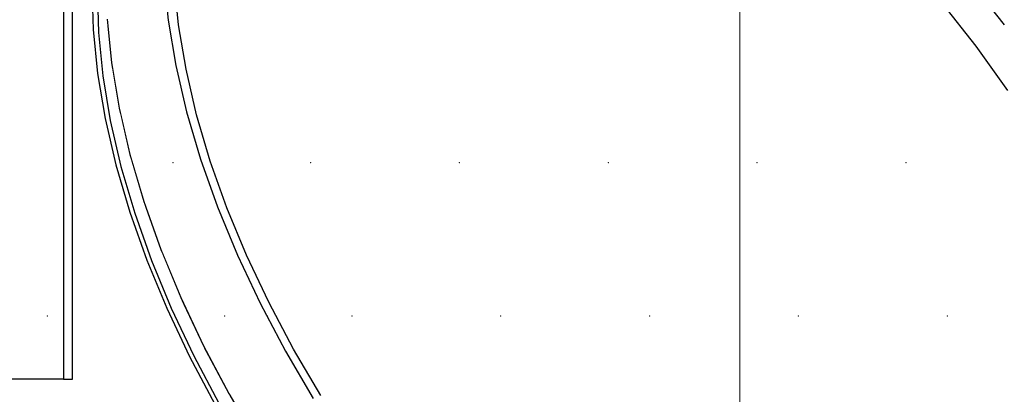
# Model space of a CAD drawing. Header units: millimetres. Extents: x 1798021 to 1815325, y -2500 to 6534.
# Tile 72 of 98: x 1809396 to 1809535, y 5250 to 5303. Entities that reach past the tile are written whole.
import ezdxf

# ---------------------------------------------------------------- set-up
doc = ezdxf.new("R2010")
doc.units = ezdxf.units.MM
doc.header["$MEASUREMENT"] = 0
doc.linetypes.add('Wipeout_Contour', pattern=[1000, 0, -1000])
for name, color, linetype in [('2 - ČÁRA HLAVNÍ.2D', 7, 'Continuous'), ('3 - SVĚTLA.3D', 7, 'Continuous'), ('4 - PRVKY ZÁMEČNICKÉ.3D', 7, 'Continuous'), ('4 - STŘEŠNÍ KRYTINA.3D', 7, 'Continuous'), ('Nové_4 - ZDIVO - STĚNY NENOSNÉ.3D', 7, 'Continuous'), ('Nové_Výplně - Povrchové', 7, 'Continuous'), ('Výplně - Povrchové', 7, 'Continuous')]:
    doc.layers.add(name, color=color, linetype=linetype)

# ---------------------------------------------------------------- blocks, each defined once
blk = doc.blocks.new('Řez_7', base_point=(1118812.4, 0))
at = {"color": 254, "linetype": 'Wipeout_Contour', "lineweight": 0, "ltscale": 7229953.461336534}
blk.add_wipeout([(1803497.14, 5177.86), (1803497.08, 5177.77), (1811462.68, 5874.67), (1811462.64, 5874.75)], dxfattribs=at).dxf.layer = 'Výplně - Povrchové'
blk = doc.blocks.new('Řez_20', base_point=(1118812.4, 0))
at = {"color": 254, "linetype": 'Wipeout_Contour', "lineweight": 0, "ltscale": 412533108.0059386}
blk.add_wipeout([(1800920.22, 500), (1804497.49, 500), (1804497.49, 2600), (1805397.49, 2600), (1805397.49, 500), (1806676.49, 500), (1806676.49, 502.46), (1806976.49, 502.46), (1806976.49, 500), (1809927.49, 500), (1809927.49, 2600), (1810827.49, 2600), (1810827.49, 500), (1812755.49, 500), (1812755.49, 2087.56), (1811335.88, 5601.22), (1810067.73, 5400.37), (1810067.73, 5390.19), (1810003.47, 5390.19), (1809952.96, 5382.19), (1809956.06, 5382.19), (1809956.06, 5304.84), (1809959.69, 5298.21), (1809962.99, 5291.1), (1809965.82, 5283.8), (1809968.14, 5276.36), (1809969.95, 5268.83), (1809971.23, 5261.25), (1809971.98, 5253.67), (1809972.19, 5246.14), (1809971.86, 5238.7), (1809970.99, 5231.4), (1809969.59, 5224.29), (1809967.67, 5217.4), (1809965.23, 5210.78), (1809962.3, 5204.47), (1809958.89, 5198.52), (1809955.02, 5192.95), (1809950.71, 5187.8), (1809946, 5183.11), (1809940.91, 5178.89), (1809935.48, 5175.19), (1809929.73, 5172.01), (1809923.93, 5168.9), (1809923.73, 5168.82), (1809922.48, 5168.13), (1809834.1, 5120.76), (1809834.07, 5120.75), (1809833.86, 5120.63), (1809832.89, 5120.12), (1809826.87, 5117.49), (1809820.6, 5115.43), (1809814.13, 5113.95), (1809807.49, 5113.06), (1809800.74, 5112.76), (1809793.9, 5113.06), (1809787.03, 5113.95), (1809780.16, 5115.43), (1809773.34, 5117.49), (1809766.61, 5120.12), (1809760.01, 5123.29), (1809753.58, 5127), (1809747.36, 5131.21), (1809741.39, 5135.91), (1809735.71, 5141.06), (1809730.35, 5146.63), (1809725.34, 5152.58), (1809720.72, 5158.89), (1809716.51, 5165.5), (1809712.74, 5172.39), (1809709.43, 5179.51), (1809706.61, 5186.81), (1809704.28, 5194.25), (1809702.48, 5201.78), (1809701.19, 5209.36), (1809700.45, 5216.94), (1809700.24, 5224.47), (1809700.57, 5231.91), (1809701.43, 5239.21), (1809702.83, 5246.32), (1809704.76, 5253.21), (1809707.19, 5259.83), (1809710.13, 5266.13), (1809713.54, 5272.09), (1809717.41, 5277.66), (1809721.71, 5282.81), (1809726.42, 5287.5), (1809731.51, 5291.72), (1809736.95, 5295.42), (1809742.7, 5298.6), (1809743.66, 5299.11), (1809743.7, 5299.13), (1809743.91, 5299.24), (1809774.39, 5315.58), (1809774.39, 5353.91), (1809533.29, 5315.72), (1809533.29, 5305.87), (1809535.67, 5302.83), (1809540.24, 5296.45), (1809544.51, 5289.91), (1809548.44, 5283.24), (1809552.02, 5276.49), (1809555.22, 5269.69), (1809558.03, 5262.9), (1809560.42, 5256.14), (1809562.39, 5249.47), (1809563.91, 5242.93), (1809564.99, 5236.55), (1809565.61, 5230.37), (1809565.77, 5224.44), (1809565.46, 5218.79), (1809564.7, 5213.45), (1809563.48, 5208.45), (1809561.82, 5203.84), (1809559.72, 5199.63), (1809557.19, 5195.85), (1809554.26, 5192.53), (1809550.93, 5189.68), (1809542.97, 5183.68), (1809542.04, 5183.09), (1809540.98, 5182.18), (1809419.57, 5090.68), (1809419.42, 5090.58), (1809419.24, 5090.43), (1809417.92, 5089.43), (1809414.22, 5087.08), (1809410.18, 5085.23), (1809405.82, 5083.91), (1809401.16, 5083.11), (1809396.23, 5082.84), (1809391.07, 5083.11), (1809385.71, 5083.91), (1809380.17, 5085.23), (1809374.5, 5087.08), (1809368.72, 5089.43), (1809362.88, 5092.28), (1809357, 5095.6), (1809351.14, 5099.38), (1809345.31, 5103.59), (1809339.56, 5108.2), (1809333.93, 5113.2), (1809328.44, 5118.54), (1809323.14, 5124.19), (1809318.05, 5130.12), (1809313.2, 5136.3), (1809308.63, 5142.68), (1809304.37, 5149.22), (1809300.44, 5155.89), (1809296.86, 5162.65), (1809293.65, 5169.44), (1809290.85, 5176.24), (1809288.45, 5182.99), (1809286.49, 5189.66), (1809284.96, 5196.2), (1809283.89, 5202.58), (1809283.27, 5208.76), (1809283.11, 5214.69), (1809283.42, 5220.35), (1809284.18, 5225.69), (1809285.4, 5230.68), (1809287.06, 5235.29), (1809289.16, 5239.5), (1809291.69, 5243.28), (1809294.62, 5246.6), (1809297.95, 5249.45), (1809299.27, 5250.45), (1809299.43, 5250.55), (1809299.6, 5250.7), (1809346.65, 5286.16), (1809231.35, 5267.9), (1809233.99, 5262.9), (1809237.34, 5256.14), (1809240.43, 5249.47), (1809243.26, 5242.93), (1809245.79, 5236.55), (1809248.01, 5230.37), (1809249.92, 5224.44), (1809251.5, 5218.79), (1809252.73, 5213.45), (1809253.62, 5208.45), (1809254.15, 5203.84), (1809254.32, 5199.63), (1809254.14, 5195.85), (1809253.6, 5192.53), (1809252.71, 5189.68), (1809251.46, 5187.33), (1809249.88, 5185.48), (1809247.97, 5184.16), (1809238.2, 5178.16), (1809237.63, 5177.95), (1809235.76, 5176.66), (1809086.83, 5085.16), (1809086.74, 5085.12), (1809086.43, 5084.91), (1809084.8, 5083.91), (1809082.57, 5083.11), (1809080.03, 5082.84), (1809077.2, 5083.11), (1809074.1, 5083.91), (1809070.74, 5085.23), (1809067.16, 5087.08), (1809063.36, 5089.43), (1809059.38, 5092.28), (1809055.23, 5095.6), (1809050.95, 5099.38), (1809046.56, 5103.59), (1809042.08, 5108.2), (1809037.55, 5113.2), (1809032.99, 5118.54), (1809028.43, 5124.19), (1809023.9, 5130.12), (1809019.42, 5136.3), (1809015.03, 5142.68), (1809010.75, 5149.22), (1809006.61, 5155.89), (1809002.63, 5162.65), (1808998.84, 5169.44), (1808995.26, 5176.24), (1808991.91, 5182.99), (1808988.82, 5189.66), (1808986, 5196.2), (1808983.46, 5202.58), (1808981.24, 5208.76), (1808979.33, 5214.69), (1808977.76, 5220.35), (1808976.52, 5225.69), (1808976.2, 5227.49), (1803604.58, 4376.71)], dxfattribs=at).dxf.layer = 'Nové_Výplně - Povrchové'
blk = doc.blocks.new('Řez_56', base_point=(1118812.4, 0))
at = {"color": 254, "linetype": 'Wipeout_Contour', "lineweight": 0, "ltscale": 10844884.70980289}
blk.add_wipeout([(1803582.48, 5031.92), (1803573.7, 5017.57), (1803606.61, 4952.52), (1811334.5, 5628.62), (1811372.6, 5699.87), (1811367.29, 5713)], dxfattribs=at).dxf.layer = 'Výplně - Povrchové'
at = {"color": 254, "linetype": 'Wipeout_Contour', "lineweight": 0, "ltscale": 7229912.499028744}
blk.add_wipeout([(1811334.5, 5628.62), (1803606.61, 4952.52), (1803611.38, 4943.1), (1811328.98, 5618.3)], dxfattribs=at).dxf.layer = 'Výplně - Povrchové'
blk = doc.blocks.new('Řez_62', base_point=(1118812.4, 0))
at = {"color": 254, "linetype": 'Wipeout_Contour', "lineweight": 0, "ltscale": 7237681.533956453}
blk.add_wipeout([(1809416.28, 5309.01), (1809408.32, 5303.01), (1809408.94, 5296.83), (1809416.9, 5302.83)], dxfattribs=at).dxf.layer = 'Výplně - Povrchové'
at = {"color": 254, "linetype": 'Wipeout_Contour', "lineweight": 0, "ltscale": 7238152.752020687}
blk.add_wipeout([(1809526.05, 5305.22), (1809530.8, 5299.17), (1809534.78, 5302.17), (1809530.03, 5308.22)], dxfattribs=at).dxf.layer = 'Výplně - Povrchové'
at = {"color": 254, "linetype": 'Wipeout_Contour', "lineweight": 0, "ltscale": 9046817.57446053}
blk.add_wipeout([(1809394.5, 5254.36), (1809292.5, 5177.49), (1809295.31, 5170.69), (1809403.45, 5252.19), (1809394.5, 5252.19)], dxfattribs=at).dxf.layer = 'Výplně - Povrchové'
at = {"color": 254, "linetype": 'Wipeout_Contour', "lineweight": 0, "ltscale": 7237684.846131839}
blk.add_wipeout([(1809408.94, 5296.83), (1809410.02, 5290.45), (1809417.98, 5296.45), (1809416.9, 5302.83)], dxfattribs=at).dxf.layer = 'Výplně - Povrchové'
at = {"color": 254, "linetype": 'Wipeout_Contour', "lineweight": 0, "ltscale": 7238171.12882854}
blk.add_wipeout([(1809534.78, 5302.17), (1809530.8, 5299.17), (1809535.28, 5292.92), (1809539.26, 5295.92)], dxfattribs=at).dxf.layer = 'Výplně - Povrchové'
at = {"color": 254, "linetype": 'Wipeout_Contour', "lineweight": 0, "ltscale": 9047077.405143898}
blk.add_wipeout([(1809406.92, 5306.99), (1809407.08, 5301.12), (1809408.41, 5302.12), (1809408.32, 5303.01), (1809408.19, 5307.94)], dxfattribs=at).dxf.layer = 'Výplně - Povrchové'
at = {"color": 254, "linetype": 'Wipeout_Contour', "lineweight": 0, "ltscale": 7237689.968985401}
blk.add_wipeout([(1809417.98, 5296.45), (1809410.02, 5290.45), (1809411.54, 5283.91), (1809419.5, 5289.91)], dxfattribs=at).dxf.layer = 'Výplně - Povrchové'
at = {"color": 254, "linetype": 'Wipeout_Contour', "lineweight": 0, "ltscale": 7237650.546723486}
blk.add_wipeout([(1809406.18, 5307.44), (1809403.45, 5305.39), (1809403.45, 5299.33), (1809406.33, 5301.51)], dxfattribs=at).dxf.layer = 'Výplně - Povrchové'
at = {"color": 254, "linetype": 'Wipeout_Contour', "lineweight": 0, "ltscale": 9047079.574984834}
blk.add_wipeout([(1809408.41, 5302.12), (1809407.08, 5301.12), (1809407.69, 5295), (1809409.07, 5296.04), (1809408.94, 5296.83)], dxfattribs=at).dxf.layer = 'Výplně - Povrchové'
at = {"color": 254, "linetype": 'Wipeout_Contour', "lineweight": 0, "ltscale": 7237696.870940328}
blk.add_wipeout([(1809419.5, 5289.91), (1809411.54, 5283.91), (1809413.51, 5277.24), (1809421.47, 5283.24)], dxfattribs=at).dxf.layer = 'Výplně - Povrchové'
at = {"color": 254, "linetype": 'Wipeout_Contour', "lineweight": 0, "ltscale": 7237651.371961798}
blk.add_wipeout([(1809406.33, 5301.51), (1809403.45, 5299.33), (1809403.45, 5292.69), (1809406.95, 5295.33)], dxfattribs=at).dxf.layer = 'Výplně - Povrchové'
at = {"color": 254, "linetype": 'Wipeout_Contour', "lineweight": 0, "ltscale": 9047083.989582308}
blk.add_wipeout([(1809409.07, 5296.04), (1809407.69, 5295), (1809408.76, 5288.69), (1809410.18, 5289.76), (1809410.02, 5290.45)], dxfattribs=at).dxf.layer = 'Výplně - Povrchové'
at = {"color": 254, "linetype": 'Wipeout_Contour', "lineweight": 0, "ltscale": 7237705.509449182}
blk.add_wipeout([(1809421.47, 5283.24), (1809413.51, 5277.24), (1809415.9, 5270.49), (1809423.86, 5276.49)], dxfattribs=at).dxf.layer = 'Výplně - Povrchové'
at = {"color": 254, "linetype": 'Wipeout_Contour', "lineweight": 0, "ltscale": 7237653.04600594}
blk.add_wipeout([(1809403.45, 5292.69), (1809403.45, 5285.5), (1809408.03, 5288.95), (1809406.95, 5295.33)], dxfattribs=at).dxf.layer = 'Výplně - Povrchové'
at = {"color": 254, "linetype": 'Wipeout_Contour', "lineweight": 0, "ltscale": 9047090.628236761}
blk.add_wipeout([(1809408.76, 5288.69), (1809410.26, 5282.21), (1809411.72, 5283.3), (1809411.54, 5283.91), (1809410.18, 5289.76)], dxfattribs=at).dxf.layer = 'Výplně - Povrchové'
at = {"color": 254, "linetype": 'Wipeout_Contour', "lineweight": 0, "ltscale": 7237715.831256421}
blk.add_wipeout([(1809423.86, 5276.49), (1809415.9, 5270.49), (1809418.71, 5263.69), (1809426.67, 5269.69)], dxfattribs=at).dxf.layer = 'Výplně - Povrchové'
at = {"color": 254, "linetype": 'Wipeout_Contour', "lineweight": 0, "ltscale": 7237655.579128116}
blk.add_wipeout([(1809403.45, 5285.5), (1809403.45, 5277.81), (1809409.55, 5282.41), (1809408.03, 5288.95)], dxfattribs=at).dxf.layer = 'Výplně - Povrchové'
at = {"color": 254, "linetype": 'Wipeout_Contour', "lineweight": 0, "ltscale": 9047099.454413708}
blk.add_wipeout([(1809410.26, 5282.21), (1809412.21, 5275.6), (1809413.69, 5276.72), (1809413.51, 5277.24), (1809411.72, 5283.3)], dxfattribs=at).dxf.layer = 'Výplně - Povrchové'
at = {"color": 254, "linetype": 'Wipeout_Contour', "lineweight": 0, "ltscale": 7237727.772726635}
blk.add_wipeout([(1809418.71, 5263.69), (1809421.91, 5256.9), (1809429.87, 5262.9), (1809426.67, 5269.69)], dxfattribs=at).dxf.layer = 'Výplně - Povrchové'
at = {"color": 254, "linetype": 'Wipeout_Contour', "lineweight": 0, "ltscale": 7237658.977714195}
blk.add_wipeout([(1809403.45, 5277.81), (1809403.45, 5269.66), (1809411.52, 5275.74), (1809409.55, 5282.41)], dxfattribs=at).dxf.layer = 'Výplně - Povrchové'
at = {"color": 254, "linetype": 'Wipeout_Contour', "lineweight": 0, "ltscale": 9047110.416753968}
blk.add_wipeout([(1809412.21, 5275.6), (1809414.58, 5268.92), (1809416.08, 5270.05), (1809415.9, 5270.49), (1809413.69, 5276.72)], dxfattribs=at).dxf.layer = 'Výplně - Povrchové'
at = {"color": 254, "linetype": 'Wipeout_Contour', "lineweight": 0, "ltscale": 7237741.260236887}
blk.add_wipeout([(1809429.87, 5262.9), (1809421.91, 5256.9), (1809425.49, 5250.14), (1809433.45, 5256.14)], dxfattribs=at).dxf.layer = 'Výplně - Povrchové'
at = {"color": 254, "linetype": 'Wipeout_Contour', "lineweight": 0, "ltscale": 7237756.210630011}
blk.add_wipeout([(1809425.49, 5250.14), (1809429.42, 5243.47), (1809437.38, 5249.47), (1809433.45, 5256.14)], dxfattribs=at).dxf.layer = 'Výplně - Povrchové'
at = {"color": 254, "linetype": 'Wipeout_Contour', "lineweight": 0, "ltscale": 144759730.0395361}
blk.add_wipeout([(1809417.92, 5319.58), (1809417.62, 5314.04), (1809417.78, 5308.22), (1809418.38, 5302.17), (1809419.44, 5295.92), (1809420.93, 5289.5), (1809422.86, 5282.97), (1809425.2, 5276.35), (1809427.95, 5269.69), (1809431.09, 5263.03), (1809434.6, 5256.41), (1809438.46, 5249.88), (1809442.64, 5243.47), (1809447.11, 5237.21), (1809451.86, 5231.16), (1809456.85, 5225.35), (1809462.05, 5219.81), (1809467.42, 5214.57), (1809472.94, 5209.68), (1809478.58, 5205.16), (1809484.29, 5201.03), (1809490.04, 5197.33), (1809495.79, 5194.07), (1809501.52, 5191.28), (1809507.18, 5188.97), (1809512.74, 5187.17), (1809518.17, 5185.87), (1809523.42, 5185.08), (1809528.48, 5184.82), (1809533.31, 5185.08), (1809537.87, 5185.87), (1809542.15, 5187.17), (1809546.11, 5188.97), (1809547.87, 5190.09), (1809549.01, 5191.07), (1809551.88, 5194.33), (1809554.36, 5198.03), (1809556.42, 5202.16), (1809558.05, 5206.68), (1809559.24, 5211.57), (1809559.99, 5216.81), (1809560.29, 5222.35), (1809560.13, 5228.16), (1809559.53, 5234.21), (1809558.47, 5240.47), (1809556.98, 5246.88), (1809555.05, 5253.41), (1809552.71, 5260.03), (1809549.96, 5266.69), (1809546.82, 5273.35), (1809543.31, 5279.97), (1809539.46, 5286.5), (1809535.28, 5292.92), (1809530.8, 5299.17), (1809526.05, 5305.22), (1809521.06, 5311.04), (1809515.86, 5316.58), (1809510.49, 5321.81), (1809504.97, 5326.7), (1809499.33, 5331.23), (1809493.62, 5335.35), (1809487.87, 5339.06), (1809482.12, 5342.31), (1809476.39, 5345.1), (1809470.73, 5347.41), (1809465.17, 5349.22), (1809459.75, 5350.52), (1809454.49, 5351.3), (1809449.43, 5351.56), (1809444.6, 5351.3), (1809440.04, 5350.52), (1809435.76, 5349.22), (1809431.8, 5347.41), (1809430.04, 5346.29), (1809428.9, 5345.31), (1809426.03, 5342.06), (1809423.55, 5338.35), (1809421.49, 5334.23), (1809419.86, 5329.7), (1809418.67, 5324.81)], dxfattribs=at).dxf.layer = 'Výplně - Povrchové'
at = {"color": 254, "linetype": 'Wipeout_Contour', "lineweight": 0, "ltscale": 9047123.449831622}
blk.add_wipeout([(1809414.58, 5268.92), (1809417.36, 5262.19), (1809418.87, 5263.33), (1809418.71, 5263.69), (1809416.08, 5270.05)], dxfattribs=at).dxf.layer = 'Výplně - Povrchové'
at = {"color": 254, "linetype": 'Wipeout_Contour', "lineweight": 0, "ltscale": 7237663.233592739}
blk.add_wipeout([(1809403.45, 5269.66), (1809403.45, 5261.1), (1809413.91, 5268.99), (1809411.52, 5275.74)], dxfattribs=at).dxf.layer = 'Výplně - Povrchové'
at = {"color": 254, "linetype": 'Wipeout_Contour', "lineweight": 0, "ltscale": 9047138.474830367}
blk.add_wipeout([(1809417.36, 5262.19), (1809420.53, 5255.46), (1809422.06, 5256.62), (1809421.91, 5256.9), (1809418.87, 5263.33)], dxfattribs=at).dxf.layer = 'Výplně - Povrchové'
at = {"color": 254, "linetype": 'Wipeout_Contour', "lineweight": 0, "ltscale": 7237668.326520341}
blk.add_wipeout([(1809403.45, 5261.1), (1809403.45, 5252.19), (1809416.72, 5262.19), (1809413.91, 5268.99)], dxfattribs=at).dxf.layer = 'Výplně - Povrchové'
at = {"color": 254, "linetype": 'Wipeout_Contour', "lineweight": 0, "ltscale": 9047155.40019344}
blk.add_wipeout([(1809422.06, 5256.62), (1809420.53, 5255.46), (1809424.07, 5248.78), (1809425.61, 5249.94), (1809425.49, 5250.14)], dxfattribs=at).dxf.layer = 'Výplně - Povrchové'
at = {"color": 254, "linetype": 'Wipeout_Contour', "lineweight": 0, "ltscale": 7237460.501832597}
blk.add_wipeout([(1809416.72, 5262.19), (1809295.31, 5170.69), (1809298.51, 5163.9), (1809419.92, 5255.4)], dxfattribs=at).dxf.layer = 'Výplně - Povrchové'
at = {"color": 254, "linetype": 'Wipeout_Contour', "lineweight": 0, "ltscale": 7237473.990093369}
blk.add_wipeout([(1809419.92, 5255.4), (1809298.51, 5163.9), (1809302.09, 5157.14), (1809423.5, 5248.64)], dxfattribs=at).dxf.layer = 'Výplně - Povrchové'
at = {"color": 254, "linetype": 'Wipeout_Contour', "lineweight": 0, "ltscale": 7237624.582317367}
blk.add_wipeout([(1809394.5, 5252.19), (1809402.16, 5252.19), (1809402.16, 5382.19), (1809394.5, 5382.19)], dxfattribs=at).dxf.layer = 'Výplně - Povrchové'
at = {"color": 254, "linetype": 'Wipeout_Contour', "lineweight": 0, "ltscale": 155613740.4131376}
blk.add_wipeout([(1809406.48, 5313.1), (1809406.18, 5307.44), (1809406.33, 5301.51), (1809406.95, 5295.33), (1809408.03, 5288.95), (1809409.55, 5282.41), (1809411.52, 5275.74), (1809413.91, 5268.99), (1809416.72, 5262.19), (1809419.92, 5255.4), (1809423.5, 5248.64), (1809427.43, 5241.97), (1809431.7, 5235.43), (1809436.27, 5229.05), (1809441.11, 5222.87), (1809446.2, 5216.94), (1809451.51, 5211.29), (1809456.99, 5205.95), (1809462.63, 5200.95), (1809468.37, 5196.34), (1809474.2, 5192.13), (1809480.07, 5188.35), (1809485.94, 5185.03), (1809491.78, 5182.18), (1809497.56, 5179.83), (1809503.23, 5177.98), (1809508.77, 5176.66), (1809514.14, 5175.86), (1809519.3, 5175.59), (1809524.22, 5175.86), (1809528.88, 5176.66), (1809533.24, 5177.98), (1809537.29, 5179.83), (1809540.98, 5182.18), (1809542.04, 5183.09), (1809539.28, 5181.33), (1809535.23, 5179.48), (1809530.87, 5178.16), (1809530.07, 5178.02), (1809528.4, 5177.51), (1809523.79, 5176.72), (1809518.91, 5176.46), (1809513.8, 5176.72), (1809508.49, 5177.51), (1809503.01, 5178.82), (1809497.39, 5180.65), (1809491.67, 5182.98), (1809485.89, 5185.8), (1809480.08, 5189.09), (1809474.27, 5192.83), (1809468.5, 5197), (1809462.81, 5201.57), (1809457.23, 5206.51), (1809451.8, 5211.8), (1809446.55, 5217.39), (1809441.51, 5223.27), (1809436.71, 5229.38), (1809432.19, 5235.7), (1809427.97, 5242.18), (1809424.07, 5248.78), (1809420.53, 5255.46), (1809417.36, 5262.19), (1809414.58, 5268.92), (1809412.21, 5275.6), (1809410.26, 5282.21), (1809408.76, 5288.69), (1809407.69, 5295), (1809407.08, 5301.12), (1809406.92, 5306.99), (1809407.22, 5312.59), (1809407.98, 5317.87), (1809409.18, 5322.82), (1809410.83, 5327.39), (1809412.91, 5331.55), (1809413.72, 5332.76), (1809414.22, 5333.75), (1809416.74, 5337.53), (1809419.68, 5340.86), (1809421.94, 5342.8), (1809421.01, 5342.2), (1809417.69, 5339.36), (1809414.75, 5336.03), (1809412.23, 5332.25), (1809410.12, 5328.04), (1809408.46, 5323.43), (1809407.24, 5318.44)], dxfattribs=at).dxf.layer = 'Výplně - Povrchové'
at = {"layer": '3 - SVĚTLA.3D', "color": 181, "linetype": 'Continuous', "lineweight": 30, "true_color": 0x9e3eff}
blk.add_line((1809425.49, 5250.14), (1809429.42, 5243.47), dxfattribs=at)
at = {"layer": '3 - SVĚTLA.3D', "color": 7, "linetype": 'Continuous', "lineweight": 0}
blk.add_point((1809399.9, 5261.1), dxfattribs=at)
at = {"color": 254, "linetype": 'Wipeout_Contour', "lineweight": 0, "ltscale": 14475804.62720309}
blk.add_wipeout([(1809402.16, 5252.19), (1809403.45, 5252.19), (1809403.45, 5380.19), (1809532.01, 5380.19), (1809532.01, 5307.51), (1809533.29, 5305.87), (1809533.29, 5382.19), (1809402.16, 5382.19)], dxfattribs=at).dxf.layer = 'Výplně - Povrchové'
at = {"color": 254, "linetype": 'Wipeout_Contour', "lineweight": 0, "ltscale": 148365808.991641}
blk.add_wipeout([(1809284.44, 5215.69), (1809284.6, 5209.76), (1809285.21, 5203.58), (1809286.29, 5197.2), (1809287.81, 5190.66), (1809289.78, 5183.99), (1809292.17, 5177.24), (1809294.98, 5170.44), (1809298.18, 5163.65), (1809301.76, 5156.89), (1809305.7, 5150.22), (1809309.96, 5143.68), (1809314.53, 5137.3), (1809319.37, 5131.12), (1809324.46, 5125.19), (1809329.77, 5119.54), (1809335.26, 5114.2), (1809340.89, 5109.2), (1809346.64, 5104.59), (1809352.46, 5100.38), (1809358.33, 5096.6), (1809364.2, 5093.28), (1809370.05, 5090.43), (1809375.82, 5088.08), (1809381.5, 5086.23), (1809387.03, 5084.91), (1809392.4, 5084.11), (1809397.56, 5083.84), (1809402.49, 5084.11), (1809407.14, 5084.91), (1809411.51, 5086.23), (1809415.55, 5088.08), (1809419.24, 5090.43), (1809419.42, 5090.58), (1809415.88, 5088.33), (1809411.84, 5086.48), (1809407.48, 5085.16), (1809402.82, 5084.36), (1809397.89, 5084.09), (1809392.73, 5084.36), (1809387.37, 5085.16), (1809381.83, 5086.48), (1809376.15, 5088.33), (1809370.38, 5090.68), (1809364.54, 5093.53), (1809358.66, 5096.85), (1809352.79, 5100.63), (1809346.97, 5104.84), (1809341.22, 5109.45), (1809335.59, 5114.45), (1809330.1, 5119.79), (1809324.8, 5125.44), (1809319.71, 5131.37), (1809314.86, 5137.55), (1809310.29, 5143.93), (1809306.03, 5150.47), (1809302.09, 5157.14), (1809298.51, 5163.9), (1809295.31, 5170.69), (1809292.5, 5177.49), (1809290.11, 5184.24), (1809288.15, 5190.91), (1809286.62, 5197.45), (1809285.55, 5203.83), (1809284.93, 5210.01), (1809284.77, 5215.94), (1809285.07, 5221.6), (1809285.84, 5226.94), (1809287.05, 5231.93), (1809288.72, 5236.54), (1809290.82, 5240.75), (1809293.35, 5244.53), (1809296.28, 5247.86), (1809299.43, 5250.55), (1809299.27, 5250.45), (1809295.95, 5247.61), (1809293.01, 5244.28), (1809290.49, 5240.5), (1809288.39, 5236.29), (1809286.72, 5231.68), (1809285.5, 5226.69), (1809284.74, 5221.35)], dxfattribs=at).dxf.layer = 'Výplně - Povrchové'
at = {"layer": '3 - SVĚTLA.3D', "color": 181, "linetype": 'Continuous', "lineweight": 30, "true_color": 0x9e3eff}
for p, q in [((1809402.16, 5382.19), (1809402.16, 5252.19)), ((1809403.45, 5252.19), (1809403.45, 5380.19)), ((1809416.28, 5309.01), (1809416.9, 5302.83)), ((1809406.18, 5307.44), (1809406.33, 5301.51)), ((1809418.38, 5302.17), (1809417.78, 5308.22)), ((1809530.03, 5308.22), (1809534.78, 5302.17)), ((1809406.92, 5306.99), (1809407.08, 5301.12)), ((1809530.8, 5299.17), (1809526.05, 5305.22)), ((1809408.32, 5303.01), (1809408.94, 5296.83)), ((1809416.9, 5302.83), (1809417.98, 5296.45)), ((1809419.44, 5295.92), (1809418.38, 5302.17)), ((1809406.33, 5301.51), (1809406.95, 5295.33)), ((1809407.08, 5301.12), (1809407.69, 5295)), ((1809535.28, 5292.92), (1809530.8, 5299.17)), ((1809408.94, 5296.83), (1809410.02, 5290.45)), ((1809417.98, 5296.45), (1809419.5, 5289.91)), ((1809406.95, 5295.33), (1809408.03, 5288.95)), ((1809407.69, 5295), (1809408.76, 5288.69)), ((1809420.93, 5289.5), (1809419.44, 5295.92)), ((1809410.02, 5290.45), (1809411.54, 5283.91)), ((1809419.5, 5289.91), (1809421.47, 5283.24)), ((1809422.86, 5282.97), (1809420.93, 5289.5)), ((1809408.03, 5288.95), (1809409.55, 5282.41)), ((1809408.76, 5288.69), (1809410.26, 5282.21)), ((1809411.54, 5283.91), (1809413.51, 5277.24)), ((1809409.55, 5282.41), (1809411.52, 5275.74)), ((1809421.47, 5283.24), (1809423.86, 5276.49)), ((1809425.2, 5276.35), (1809422.86, 5282.97)), ((1809410.26, 5282.21), (1809412.21, 5275.6)), ((1809413.51, 5277.24), (1809415.9, 5270.49)), ((1809411.52, 5275.74), (1809413.91, 5268.99)), ((1809412.21, 5275.6), (1809414.58, 5268.92)), ((1809423.86, 5276.49), (1809426.67, 5269.69)), ((1809427.95, 5269.69), (1809425.2, 5276.35)), ((1809415.9, 5270.49), (1809418.71, 5263.69)), ((1809413.91, 5268.99), (1809416.72, 5262.19)), ((1809414.58, 5268.92), (1809417.36, 5262.19)), ((1809426.67, 5269.69), (1809429.87, 5262.9)), ((1809431.09, 5263.03), (1809427.95, 5269.69)), ((1809418.71, 5263.69), (1809421.91, 5256.9)), ((1809429.87, 5262.9), (1809433.45, 5256.14)), ((1809434.6, 5256.41), (1809431.09, 5263.03)), ((1809416.72, 5262.19), (1809419.92, 5255.4)), ((1809417.36, 5262.19), (1809420.53, 5255.46)), ((1809421.91, 5256.9), (1809425.49, 5250.14)), ((1809433.45, 5256.14), (1809437.38, 5249.47)), ((1809438.46, 5249.88), (1809434.6, 5256.41)), ((1809419.92, 5255.4), (1809423.5, 5248.64)), ((1809420.53, 5255.46), (1809424.07, 5248.78)), ((1809402.16, 5252.19), (1809394.5, 5252.19)), ((1809402.16, 5252.19), (1809403.45, 5252.19))]:
    blk.add_line(p, q, dxfattribs=at)
at = {"layer": '3 - SVĚTLA.3D', "color": 7, "linetype": 'Continuous', "lineweight": 0}
for p in [(1809417.59, 5282.75), (1809437, 5282.75), (1809457.97, 5282.75), (1809478.95, 5282.75), (1809499.93, 5282.75), (1809520.91, 5282.75), (1809424.9, 5261.1), (1809430.89, 5261.1), (1809442.83, 5261.1), (1809463.8, 5261.1), (1809484.78, 5261.1), (1809505.76, 5261.1), (1809526.74, 5261.1)]:
    blk.add_point(p, dxfattribs=at)

msp = doc.modelspace()

# ---------------------------------------------------------------- block references
at = {"layer": '4 - STŘEŠNÍ KRYTINA.3D', "lineweight": 0}
msp.add_blockref('Řez_7', (1118812.4, 0), dxfattribs=at)

# ---------------------------------------------------------------- next in the draw order: block references
at = {"layer": 'Nové_4 - ZDIVO - STĚNY NENOSNÉ.3D', "lineweight": 0}
msp.add_blockref('Řez_20', (1118812.4, 0), dxfattribs=at)

# ---------------------------------------------------------------- next in the draw order: block references
at = {"layer": '4 - PRVKY ZÁMEČNICKÉ.3D', "lineweight": 0}
msp.add_blockref('Řez_56', (1118812.4, 0), dxfattribs=at)

# ---------------------------------------------------------------- next in the draw order: block references
at = {"layer": '3 - SVĚTLA.3D', "lineweight": 0}
msp.add_blockref('Řez_62', (1118812.4, 0), dxfattribs=at)

# ---------------------------------------------------------------- next in the draw order: linework, layer by layer
at = {"layer": '2 - ČÁRA HLAVNÍ.2D', "color": 7, "linetype": 'Continuous', "lineweight": 15}
msp.add_line((1809497.49, 5319.97), (1809497.49, 500), dxfattribs=at)

doc.saveas('drawing.dxf')
